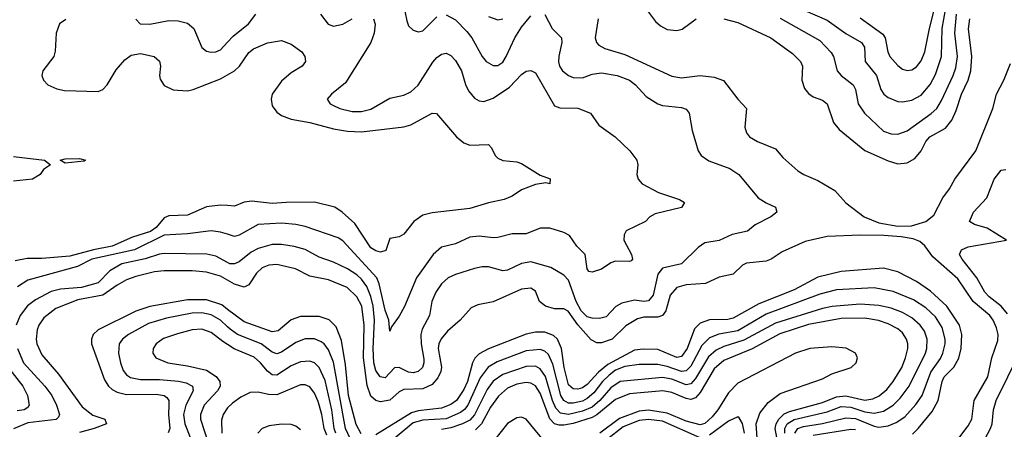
# Model space of a CAD drawing. Header units: inches. Extents: x 501365 to 657855, y 482276 to 547543.
# Tile 247 of 256: x 569116 to 573303, y 502427 to 504167. Entities that reach past the tile are written whole.
import ezdxf

# ---------------------------------------------------------------- set-up
doc = ezdxf.new("R2010")
doc.units = ezdxf.units.IN
doc.header["$MEASUREMENT"] = 0
doc.layers.add('A5560', color=7, linetype='Continuous')
doc.layers.add('A5570', color=7, linetype='Continuous')

msp = doc.modelspace()

# ---------------------------------------------------------------- linework, layer by layer
at = {"layer": 'A5560', "color": 5}
for points, elevation in [([(569312.8, 504167.2), (569285.6, 504150), (569271, 504110), (569266.8, 504033.2), (569260.7, 504010), (569214.9, 503950), (569210.4, 503930.4), (569217.1, 503910), (569236.3, 503890), (569273.8, 503873.8), (569306, 503866), (569450, 503861.5), (569470, 503870.2), (569488.4, 503890), (569526.1, 503953.9), (569563, 503997), (569590, 504015.9), (569630, 504023), (569687.7, 504010), (569710.9, 503990.9), (569715.2, 503970), (569711.3, 503930), (569714.1, 503914.1), (569730, 503887.1), (569768.4, 503868.4), (569830, 503864.6), (569854.3, 503870), (569970, 503916), (570000, 503932.8)], 1920), ([(569609.3, 504169.3), (569628, 504150), (569670, 504148.7), (569750, 504164.3), (569790, 504161.8), (569830, 504153), (569856.4, 504130), (569890, 504049.1), (569910, 504034), (569930, 504029.3), (569950, 504031), (569970, 504039.7), (570000, 504071.7)], 1940), ([(569090, 503585.9), (569221, 503570), (569246.8, 503550), (569217.3, 503530), (569203, 503510), (569170.6, 503490), (569090, 503480.5)], 1880), ([(570000, 503377.2), (569970, 503379.3), (569910, 503372.5), (569830, 503336.7), (569750, 503333.8), (569730, 503324.9), (569695.8, 503284.2), (569673, 503267), (569596.3, 503243.7), (569510, 503204.6), (569430, 503190), (569330, 503162.5), (569210, 503152.4), (569147.4, 503152.6), (569097.2, 503142.8)], 1920), ([(570000, 503255.7), (569970, 503265), (569930, 503269.9), (569830, 503256.7), (569730, 503251.8), (569603.9, 503190), (569423.2, 503150), (569361.7, 503118.3), (569150, 503060.1), (569107.4, 503032.6)], 1940), ([(570000, 503135.7), (569950, 503161.8), (569911.3, 503171.3), (569730, 503174), (569710, 503170.6), (569649.4, 503150.6), (569550.1, 503129.9), (569500, 503100), (569450, 503048.6), (569379.5, 503030), (569290, 503022.5), (569250, 503012.1), (569183, 502977), (569149.2, 502950.8), (569118.6, 502910), (569101, 502870)], 1960), ([(570000, 503060.5), (569970, 503077.2), (569910, 503094.2), (569850, 503099.6), (569730, 503100.5), (569690, 503096.1), (569610, 503076.4), (569570, 503061.6), (569530, 503039.7), (569470, 502996.7), (569363.2, 502976.8), (569270, 502940.3), (569219.4, 502900.6), (569198, 502870), (569190.1, 502850), (569186.3, 502810), (569189.1, 502790), (569210, 502743.8), (569280.7, 502660.7), (569381.8, 502521.8), (569427.6, 502487.6), (569478.7, 502470), (569484.6, 502450), (569433.4, 502430), (569370, 502412.8)], 1980), ([(570000, 502936.3), (569975.2, 502955.2), (569910, 502976.6), (569830, 502977.4), (569670, 502948.9), (569610, 502928.8), (569449.3, 502850), (569428.1, 502830), (569421, 502810), (569421.5, 502790), (569476.8, 502636.8), (569493.9, 502610), (569510, 502596.1), (569530, 502585.4), (569570, 502574.2), (569695.8, 502575.8), (569730, 502570.1), (569741.7, 502561.7), (569750.1, 502550), (569750.9, 502530.9), (569748.8, 502490), (569754.2, 502430), (569747.6, 502412.4)], 2020), ([(570000, 502862.4), (569969.9, 502890), (569930, 502913.2), (569890, 502921.2), (569850, 502920.9), (569741.1, 502898.9), (569663.5, 502876.5), (569579, 502830), (569553.2, 502810), (569539.5, 502790), (569536.8, 502750), (569544.1, 502710), (569556.1, 502676.1), (569570, 502658.4), (569587.4, 502647.4), (569630, 502638.4), (569710, 502638.3), (569791.2, 502631.2), (569824.3, 502624.3), (569850.8, 502610), (569853.2, 502590), (569822.1, 502530), (569812.1, 502490), (569818.3, 502450), (569841.9, 502390)], 2040), ([(570000, 502786.7), (569979.6, 502799.6), (569930, 502838.5), (569890, 502852.3), (569850, 502849.9), (569787.5, 502832.5), (569727.8, 502812.2), (569696.3, 502790), (569683.8, 502770), (569681.6, 502750), (569694.6, 502730), (569746.4, 502710), (569830, 502696.9), (569910, 502677.9), (569952, 502652), (569967.3, 502630), (569969.1, 502610), (569957.8, 502590), (569900.8, 502530), (569884.9, 502490), (569885.6, 502470), (569917.3, 502370)], 2060), ([(569106.5, 502770), (569132.4, 502710), (569223.4, 502610), (569252.7, 502570), (569272.8, 502530), (569285.6, 502490), (569280.8, 502479.2), (569270.8, 502469.2), (569150, 502454.2), (569090, 502429)], 1960), ([(569068.5, 502688.5), (569130.1, 502610), (569149.6, 502570), (569156.4, 502530), (569150, 502519.8), (569134.9, 502510), (569105.4, 502505.4)], 1940), ([(570000, 502518.5), (569980.9, 502490), (569974.9, 502465.1), (569975.2, 502410)], 2080)]:
    msp.add_lwpolyline(points, dxfattribs=dict(at, elevation=elevation))
at = {"layer": 'A5560', "color": 5, "elevation": 1880}
msp.add_lwpolyline([(569310, 503557.2), (569288.7, 503570), (569310, 503575.8), (569370, 503577.1), (569396, 503570), (569390, 503566.6)], close=True, dxfattribs=at)
at = {"layer": 'A5570', "color": 5}
for points, elevation in [([(572350, 504252.5), (572550, 504164.6), (572630, 504108.4), (572695.5, 504070), (572708.1, 504050), (572711.9, 503990), (572759.1, 503930), (572777.7, 503870), (572791, 503851), (572810, 503836.1), (572850, 503819.5), (572870, 503817.9), (572910, 503825.9), (572950, 503847), (572987.8, 503892.2), (573010, 503933.8), (573036.2, 504010), (573039.4, 504130), (573067.3, 504290)], 2060), ([(570748.4, 504230), (570762.6, 504162.6), (570770, 504140.7), (570790, 504123), (570810, 504115.5), (570830, 504120.4), (570890, 504179)], 1960), ([(572690, 504175.5), (572786, 504106), (572796.9, 504090), (572807.5, 504030), (572817, 504010), (572850, 503971.8), (572870, 503957.1), (572890, 503951.6), (572910, 503954.6), (572930, 503966.6), (572950, 503992.2), (572965.8, 504030), (572984.9, 504130), (573011, 504230)], 2080), ([(570000, 504071.7), (570023.4, 504096.6), (570089.3, 504150), (570120.9, 504190)], 1940), ([(571349.1, 504189.1), (571380.3, 504130), (571419.6, 504090), (571422.2, 504070), (571408.3, 504011.7), (571407.8, 503987.8), (571411.5, 503970), (571424.1, 503950), (571449.3, 503929.3), (571470, 503921.5), (571510, 503919.7), (571550, 503935.9), (571590, 503941.4), (571657.1, 503930), (571709.5, 503909.5), (571734.9, 503890), (571780.1, 503840.1), (571829.4, 503809.4), (571850, 503803.2), (571930, 503794.3), (571950, 503787.6), (571962.6, 503770), (571976.2, 503696.2), (572001.5, 503610), (572013.8, 503590), (572047.1, 503567.1), (572135.5, 503535.5), (572173.7, 503510), (572257.1, 503410), (572290, 503388.5), (572330.5, 503370), (572335.5, 503350), (572310.6, 503330), (572244.1, 503295.9), (572211.5, 503268.5), (572145.5, 503254.5), (572090, 503229.1), (572030, 503218.9), (572001.3, 503198.7), (571930.1, 503129.9), (571849.1, 503110.9), (571830, 503086.3), (571810, 502996.4), (571790, 502972.5), (571770, 502969.9), (571730, 502975.2), (571676.9, 502963.1), (571651.6, 502948.4), (571610, 502904.5), (571581.8, 502898.2), (571550, 502898.5), (571530, 502904.7), (571503.4, 502930), (571483, 502970), (571450, 503060.9), (571430, 503081.6), (571374.5, 503114.5), (571290, 503138.1), (571250, 503131.3), (571190, 503102.5), (571170, 503100.2), (571110, 503116.7), (571083.2, 503116.8), (571050.4, 503110), (570970, 503085), (570937.7, 503070), (570910, 503045.5), (570885.7, 503010), (570868.5, 502970), (570859.3, 502910), (570827.8, 502852.2), (570822, 502830), (570822.9, 502790), (570834.9, 502725.1), (570835.4, 502710), (570828.4, 502690), (570810, 502673), (570790, 502666.5), (570770, 502669.9), (570730, 502689.2), (570710, 502687.5), (570670, 502646), (570649.3, 502649.3), (570630, 502677), (570621.7, 502710), (570619.4, 502770), (570624.7, 502890), (570619.6, 502950), (570610, 502991.4), (570593, 503033), (570570, 503064.6), (570550, 503083.1), (570510, 503108.7), (570450, 503137.4), (570390, 503158.3), (570330, 503190.4), (570284, 503204), (570230, 503212.6), (570190, 503211.7), (570130, 503195.7), (570100.5, 503179.5), (570050, 503139), (570030, 503129.3), (570010, 503130.4), (570000, 503135.7)], 1960), ([(570395, 504190), (570428.6, 504148.6), (570450, 504139.8), (570490, 504147.9), (570530, 504170.7)], 1940), ([(570930, 504188.3), (570970, 504165.8), (571017.6, 504117.6), (571039.1, 504090), (571082.6, 504010), (571099.3, 503990), (571130, 503971.8), (571150, 503972.5), (571170, 503986.3), (571185.2, 504010), (571222.2, 504090), (571250, 504135.5), (571290, 504183.2)], 1960), ([(571781.5, 504210), (571819.6, 504159.6), (571840.6, 504140.6), (571870, 504125.8), (571910, 504120.6), (571933.3, 504126.7), (571992.8, 504170)], 2020), ([(572350, 504174), (572518.5, 504078.5), (572567.3, 504027.3), (572576.6, 504010), (572592, 503950), (572609.2, 503930), (572660.1, 503890), (572670.1, 503870), (572682.1, 503810), (572708.1, 503770), (572790, 503694.2), (572822.3, 503682.3), (572850, 503680.5), (572890, 503694.6), (572991.7, 503768.3), (573015.7, 503790), (573036.9, 503823.1), (573086.5, 503930), (573097.3, 503962.7), (573104.9, 504010), (573092.9, 504110), (573099.6, 504190)], 2040), ([(570620.8, 504170), (570628.4, 504148.4), (570623.7, 504110), (570608.7, 504070), (570501.4, 503898.6), (570441.6, 503850), (570423.8, 503830), (570436.4, 503810), (570450, 503802.8), (570477.1, 503790), (570530, 503777.2), (570570, 503777.6), (570610, 503787.2), (570690, 503833.8), (570750, 503846.7), (570780, 503860), (570810.9, 503889.1), (570873.6, 503986.4), (570890, 504006.2), (570910, 504020.6), (570930, 504024.2), (570950, 504015.5), (570970, 503993.4), (570995.3, 503950), (571012.1, 503892.1), (571024.8, 503864.8), (571050, 503833), (571070, 503822.7), (571090, 503819.8), (571130, 503833.5), (571198.9, 503881.1), (571250, 503934.2), (571270, 503948.4), (571290, 503951.8), (571310, 503942), (571390, 503801.5), (571412.4, 503792.4), (571490, 503790.8), (571544.2, 503770), (571579.5, 503719.5), (571648, 503670), (571710.4, 503610), (571740.4, 503570), (571744.9, 503550), (571740.4, 503510), (571746, 503490), (571763.8, 503470), (571833.1, 503433.1), (571922.6, 503402.6), (571943.1, 503390), (571930.1, 503369.9), (571818, 503342), (571795.5, 503330), (571777.3, 503310), (571694.9, 503270), (571686.7, 503253.3), (571685.5, 503230), (571717.5, 503170), (571721.5, 503150), (571716.9, 503143.1), (571710, 503139.2), (571650, 503140.8), (571630, 503134.7), (571590, 503106.9), (571550, 503094.4), (571536.9, 503096.9), (571529.2, 503109.2), (571520.6, 503170), (571485.4, 503205.4), (571454, 503250), (571430, 503262.7), (571370, 503281.1), (571330, 503282), (571270, 503256.9), (571210, 503257.2), (571150, 503241.5), (571130, 503239.9), (571070, 503247.1), (571030, 503243.8), (570970, 503215.5), (570910, 503201.4), (570874.8, 503170), (570803.3, 503070), (570752, 502948), (570730, 502907.6), (570697.3, 502862.7), (570690, 502844.5), (570686.5, 502890), (570670, 502932.8), (570645.4, 503045.4), (570635.5, 503070), (570490, 503227.3), (570470, 503239.7), (570330, 503288.4), (570290, 503297.1), (570230, 503302.1), (570130, 503297.7), (570050, 503251), (570030, 503246.4), (570000, 503255.7)], 1940), ([(571110, 504181.2), (571150, 504166), (571170, 504170.1)], 1980), ([(571575.5, 504170), (571563.5, 504090), (571569.5, 504069.5), (571578.6, 504058.6), (571604.4, 504044.4), (571690, 504019.1), (571890, 503926.9), (571930, 503920.6), (572010.1, 503930.1), (572070, 503922.7), (572108.6, 503908.6), (572169.5, 503829.5), (572206.9, 503790), (572200.2, 503710), (572207.1, 503687.1), (572220.3, 503670), (572254, 503650), (572330, 503619), (572361.3, 503581.3), (572425.7, 503525.7), (572450.1, 503510.1), (572510, 503484.2), (572581.9, 503441.9), (572629.7, 503389.7), (572707.1, 503330), (572770, 503303.7), (572850.6, 503290.6), (572908.2, 503291.8), (572969.6, 503310.4), (573003.3, 503336.7), (573041.6, 503410), (573070.8, 503449.2), (573092.7, 503490), (573181.5, 503610), (573254.1, 503790), (573270.4, 503850), (573301.5, 503910), (573330, 503980.3)], 1980), ([(572110.4, 504170), (572170, 504155.7), (572310.2, 504090), (572403.1, 504023.1), (572437.1, 503990), (572445.7, 503970), (572441.9, 503910), (572454.1, 503874.1), (572470, 503853.6), (572490, 503838.8), (572530, 503825.6), (572550, 503810.3), (572577.2, 503730), (572600.3, 503700.3), (572710.8, 503610.8), (572810, 503567.5), (572850, 503555.1), (572890, 503558.4), (572922.4, 503577.6), (572949.6, 503610.4), (572969.9, 503650), (572986.9, 503670), (573053.2, 503706.8), (573080.2, 503739.8), (573099, 503781), (573121.4, 503850), (573149.3, 503910), (573161, 503950), (573165.2, 504010), (573151.3, 504128.7), (573157.1, 504170)], 2020), ([(570000, 503932.8), (570030.2, 503949.8), (570050.5, 503970), (570090, 504027.9), (570110, 504043.5), (570170, 504068.2), (570230, 504078.3), (570270, 504062.7), (570315.3, 504030), (570328.7, 504010), (570332, 503990), (570317, 503970), (570270, 503941), (570230, 503906.3), (570189.6, 503850), (570184.8, 503830), (570190, 503801.1), (570210, 503773.7), (570230, 503760.4), (570270, 503745.1), (570350, 503730.8), (570450, 503703.8), (570510, 503693.7), (570569.9, 503690.1), (570750, 503711.9), (570778.9, 503721.1), (570870, 503770.3), (570888.5, 503768.5), (570974, 503670), (571004.2, 503644.2), (571030, 503634.3), (571110, 503636.4), (571122.9, 503622.9), (571138, 503590), (571150, 503578.9), (571170, 503569.2), (571230, 503563.6), (571250, 503556), (571330, 503506), (571371.6, 503491.6), (571370.8, 503470), (571354, 503474), (571310, 503466.6), (571250, 503443.7), (571210, 503417.4), (571176.6, 503403.4), (571110, 503389.7), (571030, 503364.5), (570870, 503346), (570830, 503336.8), (570791.7, 503310), (570750, 503256.2), (570730, 503244.5), (570690, 503237), (570673, 503187), (570650, 503178.8), (570630, 503184.7), (570610, 503197.8), (570541.3, 503301.3), (570487.1, 503350), (570455.6, 503370), (570370, 503391.5), (570250, 503391), (570190, 503385.6), (570103.8, 503396.2), (570070, 503391.2), (570030, 503375.2), (570000, 503377.2)], 1920), ([(573317, 502917), (573290, 502950), (573238.3, 502990), (573221.1, 503010), (573186.7, 503070), (573124.2, 503150), (573113.3, 503170), (573121.1, 503190), (573150, 503201.9), (573312.7, 503230), (573230, 503282), (573177, 503297), (573155.1, 503310), (573171.8, 503350), (573229.1, 503410.9), (573260.3, 503490), (573290, 503527.4), (573310, 503530.4)], 1960), ([(573080.2, 502350), (573150, 502441.5), (573165.8, 502470), (573175.7, 502550), (573232.9, 502650), (573250.9, 502730), (573276.2, 502803.8), (573276.6, 502830), (573270, 502858), (573255.9, 502890), (573241.4, 502910), (573170.7, 502970), (573106, 503066), (572999.3, 503159.3), (572965.9, 503205.9), (572944.4, 503224.4), (572916.1, 503236.1), (572864.6, 503244.6), (572790.7, 503250.7), (572690, 503251.6), (572550, 503246.3), (572455.8, 503224.2), (572359, 503181), (572312.1, 503150), (572290, 503140.8), (572206.7, 503133.3), (572190, 503123.7), (572150, 503086.7), (572090, 503073), (572033.2, 503046.8), (571950, 503041.2), (571910.4, 503029.6), (571882.7, 502997.3), (571863.2, 502930), (571850, 502909.9), (571830, 502903.1), (571770, 502903.5), (571743.8, 502896.2), (571693.6, 502866.4), (571635.1, 502810), (571590, 502793.8), (571570, 502795), (571546.6, 502806.6), (571490, 502870.3), (571449.1, 502929.1), (571430, 502939.2), (571390, 502939.1), (571352.5, 502950), (571327.1, 502970), (571310, 503013.7), (571290, 503026.6), (571250, 503021.6), (571130, 502968.6), (571064.7, 502955.3), (571036.7, 502943.3), (570988.9, 502890), (570935.7, 502844.3), (570908.7, 502811.3), (570898.5, 502790), (570895.1, 502770), (570909.2, 502690.8), (570907, 502673), (570894.6, 502645.4), (570870, 502617.2), (570830, 502598.2), (570750, 502596), (570730, 502585.7), (570690, 502551.4), (570650, 502543.4), (570630, 502549.5), (570610, 502567.8), (570593.5, 502613.5), (570578.1, 502730), (570581.4, 502870), (570571, 502950), (570550, 502990.4), (570508.9, 503028.9), (570430, 503061.7), (570350, 503077.9), (570288.8, 503108.8), (570210, 503126.8), (570176, 503124), (570147.6, 503112.4), (570123.8, 503090), (570090, 503040.6), (570070, 503030.4), (570030, 503043.7), (570000, 503060.5)], 1980), ([(572913.1, 502406.9), (572937.6, 502430), (572996.9, 502503.1), (573021.5, 502550), (573038.6, 502630), (573047.7, 502650), (573088.9, 502691.1), (573110, 502729.2), (573119.3, 502770), (573122.4, 502830), (573112.6, 502870), (573059.1, 502950), (572990, 503013.7), (572930, 503055.1), (572850, 503095.3), (572790, 503111.5), (572610, 503097.6), (572510, 503072.7), (572410, 503019.9), (572259.4, 502960.6), (572150, 502899.2), (572127.2, 502892.8), (572050, 502891.8), (572010, 502878), (571986.1, 502853.9), (571954.8, 502770), (571930, 502736.9), (571910, 502731.4), (571830, 502765.3), (571767.5, 502767.5), (571730, 502762.6), (571617.7, 502702.3), (571577.4, 502670), (571530, 502617.3), (571510, 502603.7), (571490, 502597.7), (571470, 502598.9), (571450, 502616.1), (571431.6, 502690), (571420.4, 502770), (571402.9, 502810), (571385.7, 502825.7), (571350, 502839.7), (571310, 502840.1), (571270, 502831.4), (571110, 502769.5), (571070, 502747.8), (571051.2, 502728.8), (571041.2, 502710), (571020.2, 502630), (571004.6, 502595.4), (570973, 502550), (570950, 502532.8), (570910, 502516.5), (570810, 502504.9), (570782.4, 502497.6), (570630, 502404)], 2020), ([(572412.2, 502410), (572425.2, 502430), (572450, 502439.5), (572530, 502451.7), (572630, 502476), (572670, 502473.2), (572750, 502440.3), (572770, 502436.6), (572810, 502441.5), (572844.1, 502455.9), (572879.6, 502480.4), (572927.7, 502532.3), (572954.5, 502570), (572990.2, 502669.8), (573031.8, 502728.2), (573042.4, 502750), (573052.2, 502790), (573052.2, 502810), (573039.3, 502859.3), (573010, 502904.7), (572970, 502942.6), (572916.9, 502976.9), (572830, 503012.4), (572750, 503027.6), (572590, 503019.5), (572519.2, 503000.8), (572290, 502915.8), (572170, 502845.6), (572089.5, 502830.5), (572050, 502815.7), (572016.9, 502783.1), (571970, 502694.5), (571950, 502674.9), (571930, 502672.6), (571870, 502694), (571830, 502702.5), (571750, 502702.8), (571690, 502694.1), (571650, 502677.6), (571622.4, 502657.6), (571594.9, 502630), (571558, 502582), (571530, 502557.2), (571510, 502546.8), (571470, 502537.4), (571450, 502538.7), (571430, 502549.6), (571417.1, 502570), (571383.8, 502703.8), (571365.2, 502745.2), (571350, 502759), (571330, 502766.1), (571270, 502760.8), (571146.3, 502713.7), (571108.8, 502691.2), (571075, 502645), (571021.8, 502530), (571008.2, 502511.8), (570990, 502498.3), (570930, 502472.1), (570830, 502466.3), (570790, 502454), (570670, 502355)], 2040), ([(570567.6, 502407.6), (570546.7, 502446.7), (570514.7, 502570), (570501.1, 502701.1), (570484.3, 502804.3), (570462.3, 502862.3), (570432.1, 502892.1), (570390, 502906.3), (570310, 502906.2), (570270, 502892.4), (570215.3, 502844.7), (570190, 502840.9), (570070, 502883.3), (570000, 502936.3)], 2020), ([(572369.6, 502410.4), (572369.8, 502430), (572379.8, 502450), (572410, 502468.8), (572550, 502501.8), (572610, 502523.4), (572650, 502521.6), (572710, 502501.8), (572750, 502495.6), (572790, 502504.4), (572830, 502529.3), (572860.9, 502559.1), (572898.4, 502610), (572968, 502750), (572974.1, 502770), (572974.7, 502810), (572963.7, 502843.7), (572945.7, 502870), (572910, 502900.3), (572870, 502923.6), (572821.6, 502941.6), (572770, 502953.3), (572690, 502958), (572571.3, 502948.7), (572530, 502940.8), (572330, 502878.3), (572194.9, 502805.1), (572110, 502778.1), (572077.3, 502762.7), (572045.6, 502734.4), (571990, 502642.6), (571970, 502620.8), (571950, 502615.2), (571890, 502640), (571850, 502647.1), (571670.1, 502629.9), (571630, 502603.5), (571582.5, 502550), (571550, 502521.6), (571510, 502503.9), (571450, 502489.3), (571416, 502496), (571396.4, 502516.4), (571382, 502550), (571351.9, 502651.9), (571330, 502684.2), (571310, 502694.5), (571270, 502694.1), (571170, 502660.1), (571130, 502631.8), (571103.7, 502596.3), (571050.9, 502489.1), (571030, 502466.1), (570998.6, 502450), (570950, 502433.7), (570910, 502426.7)], 2060), ([(572339.7, 502370), (572329.4, 502430), (572333.2, 502450), (572344.8, 502470), (572367.6, 502492.4), (572390, 502503.2), (572530, 502540.8), (572590, 502565.6), (572630, 502568.7), (572710, 502550.6), (572744.2, 502555.8), (572771.3, 502568.7), (572803.5, 502596.5), (572830.8, 502630), (572867.2, 502690), (572883.4, 502730), (572893.3, 502770), (572893, 502790), (572887.9, 502810), (572870, 502836.4), (572850, 502853.9), (572810, 502875.4), (572768.6, 502888.6), (572710, 502898.4), (572610, 502897.6), (572470, 502872.7), (572348, 502832), (572230.6, 502769.4), (572110, 502719.8), (572070, 502684.3), (572010, 502583.6), (571990, 502560.6), (571970, 502554.3), (571950, 502557.5), (571890, 502583), (571850.8, 502590.8), (571710, 502578.3), (571650, 502553.6), (571571, 502489), (571550, 502477.3), (571470, 502451.6), (571430, 502444), (571410, 502444), (571390.2, 502450.2), (571370.8, 502470.8), (571330, 502580.8), (571310, 502612), (571290, 502622.8), (571270, 502625.2), (571230, 502619), (571190, 502601.8), (571151.8, 502568.2), (571118.7, 502521.3), (571080.6, 502450), (571054.8, 502425.2)], 2080), ([(570542.8, 502342.8), (570501.7, 502430), (570450, 502712.8), (570430, 502763.9), (570410.2, 502790.2), (570398.6, 502798.6), (570370, 502810.9), (570330, 502810.9), (570290, 502796), (570230, 502754.6), (570210, 502748.2), (570190, 502754.1), (570142.4, 502790), (570042.8, 502830), (570011.7, 502851.7), (570000, 502862.4)], 2040), ([(570460.6, 502410), (570453.2, 502430), (570443.9, 502510), (570414.5, 502634.5), (570390, 502689.2), (570370, 502708.7), (570350, 502716.1), (570310, 502712.9), (570270, 502696.9), (570210, 502657.3), (570190, 502658.2), (570170, 502673.5), (570140.3, 502710), (570113.2, 502733.2), (570028.6, 502768.6), (570000, 502786.7)], 2060), ([(572252.9, 502390), (572247.9, 502450), (572263.9, 502496.1), (572299.3, 502540.7), (572350, 502578.4), (572530, 502641), (572570, 502662.4), (572651.9, 502690), (572673.3, 502710), (572679, 502730), (572670.7, 502750), (572631, 502771), (572570, 502776.8), (572475.8, 502770), (572415.1, 502750), (572170, 502623.1), (572130, 502582.5), (572085.6, 502510), (572060.4, 502479.6), (572030, 502451.6), (572010, 502445.9), (571950, 502461.5), (571870, 502495.7), (571790, 502507.6), (571750, 502504.7), (571666.8, 502473.2), (571583, 502410)], 2120), ([(573212.2, 502370), (573245, 502430), (573251.4, 502450), (573257.5, 502510), (573269, 502550), (573368.1, 502750)], 1960), ([(570421.7, 502401.7), (570411.2, 502430), (570400.9, 502490), (570385.2, 502545.2), (570370, 502581), (570350, 502607.4), (570330, 502616.6), (570310, 502616.6), (570210, 502572.8), (570174.5, 502574.5), (570130, 502584.3), (570096.4, 502583.6), (570056.5, 502563.5), (570021.4, 502538.6), (570000.6, 502519.4), (570000, 502518.5)], 2080), ([(571350, 502373.6), (571270, 502470.3), (571250, 502478.1), (571230, 502476), (571190, 502452.1), (571136, 502384)], 2120), ([(572010, 502391), (571850, 502461.9), (571790, 502469.3), (571750, 502464.4), (571681.9, 502438.1), (571610, 502381.2)], 2140), ([(572199.1, 502410), (572190, 502451.6), (572175.7, 502475.7), (572170, 502479.8), (572130, 502461.1), (572050, 502401.8)], 2140), ([(570310, 502425), (570290, 502440.7), (570270, 502447.1), (570230, 502448.9), (570177.6, 502442.4), (570146.7, 502430), (570129.1, 502410.9)], 2120), ([(572490, 502402), (572650, 502427.2), (572670, 502425.5)], 2020)]:
    msp.add_lwpolyline(points, dxfattribs=dict(at, elevation=elevation))

doc.saveas('drawing.dxf')
